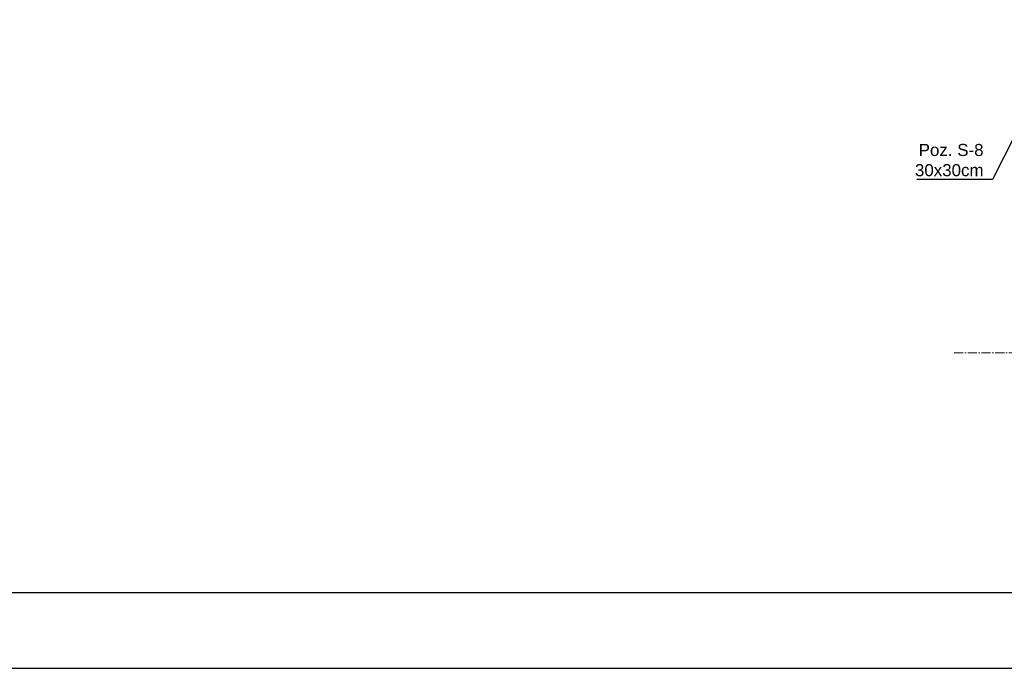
# Model space of a CAD drawing. Header units: inches. Extents: x 201967 to 338763, y -32705 to 30884.
# Tile 147 of 236: x 319642 to 320942, y 7989 to 8846. Entities that reach past the tile are written whole.
import ezdxf

# ---------------------------------------------------------------- set-up
doc = ezdxf.new("R2010")
doc.units = ezdxf.units.IN
doc.header["$MEASUREMENT"] = 0
doc.linetypes.add('ACAD_ISO10W100', pattern=[18, 12, -3, 0, -3])
doc.layers.add('01h3 KONSTRUKCJA pozycje słupy', color=252, linetype='Continuous', lineweight=13)
doc.layers.add('11 OSIE ściany', color=2, linetype='ACAD_ISO10W100', lineweight=5)
doc.styles.add('OPIS', font='arial.ttf')
doc.styles.add('RomanS', font='romans.shx')
doc.dimstyles.new('DIM100txt12', dxfattribs={"dimtxt": 12, "dimasz": 1.05, "dimexe": 0, "dimexo": 8, "dimgap": 4, "dimtad": 1, "dimdec": 7, "dimrnd": 0.5, "dimdsep": 46, "dimtxsty": 'RomanS', "dimblk1": 'DIM', "dimblk2": 'DIM', "dimsah": 1, "dimcen": 0.09, "dimse1": 1, "dimse2": 1, "dimclrt": 256, "dimadec": 1, "dimazin": 0, "dimtfac": 1, "dimtdec": 7, "dimtix": 1, "dimtofl": 0, "dimtmove": 2, "dimatfit": 3, "dimfxl": 1, "dimtolj": 1, "dimtzin": 0, "dimarcsym": 0})

# ---------------------------------------------------------------- blocks, each defined once
blk = doc.blocks.new('1 osie 2 część BPPZ')
at = {"layer": '11 OSIE ściany'}
blk.add_line((-95.3, -2640), (1219, -2640), dxfattribs=at)
blk = doc.blocks.new('DIM')
for p, q in [((0, -13), (0, 13)), ((8, 0), (-8, 0))]:
    blk.add_line(p, q)
at = {"const_width": 1.71}
blk.add_lwpolyline([(5.71, 5.71), (-5.71, -5.71)], dxfattribs=at)

msp = doc.modelspace()

# ---------------------------------------------------------------- linework, layer by layer
at = {"layer": 'Defpoints'}
for points in [[(316578.43, 7989.2), (324078.43, 7989.2), (324078.43, 12189.2), (316578.43, 12189.2)], [(316678.43, 8089.2), (323978.43, 8089.2), (323978.43, 12089.2), (316678.43, 12089.2)]]:
    msp.add_lwpolyline(points, close=True, dxfattribs=at)

# ---------------------------------------------------------------- block references
at = {"layer": '11 OSIE ściany'}
msp.add_blockref('1 osie 2 część BPPZ', (320971.52, 11045.76), dxfattribs=at)

# ---------------------------------------------------------------- texts
at = {"layer": '01h3 KONSTRUKCJA pozycje słupy', "insert": (320915.09, 8660.28), "char_height": 16, "attachment_point": 6, "style": 'OPIS'}
msp.add_mtext('Poz. S-8\\P30x30cm', dxfattribs=at)

# ---------------------------------------------------------------- leaders
at = {"layer": '01h3 KONSTRUKCJA pozycje słupy', "annotation_type": 0, "has_hookline": 1, "hookline_direction": 1, "text_width": 88.32}
msp.add_leader([(320971.52, 8722.21), (320927.09, 8634.63), (320919.09, 8634.63)], dimstyle='DIM100txt12', override={"dimasz": 8, "dimgap": 4, "dimtad": 1}, dxfattribs=at)

doc.saveas('drawing.dxf')
